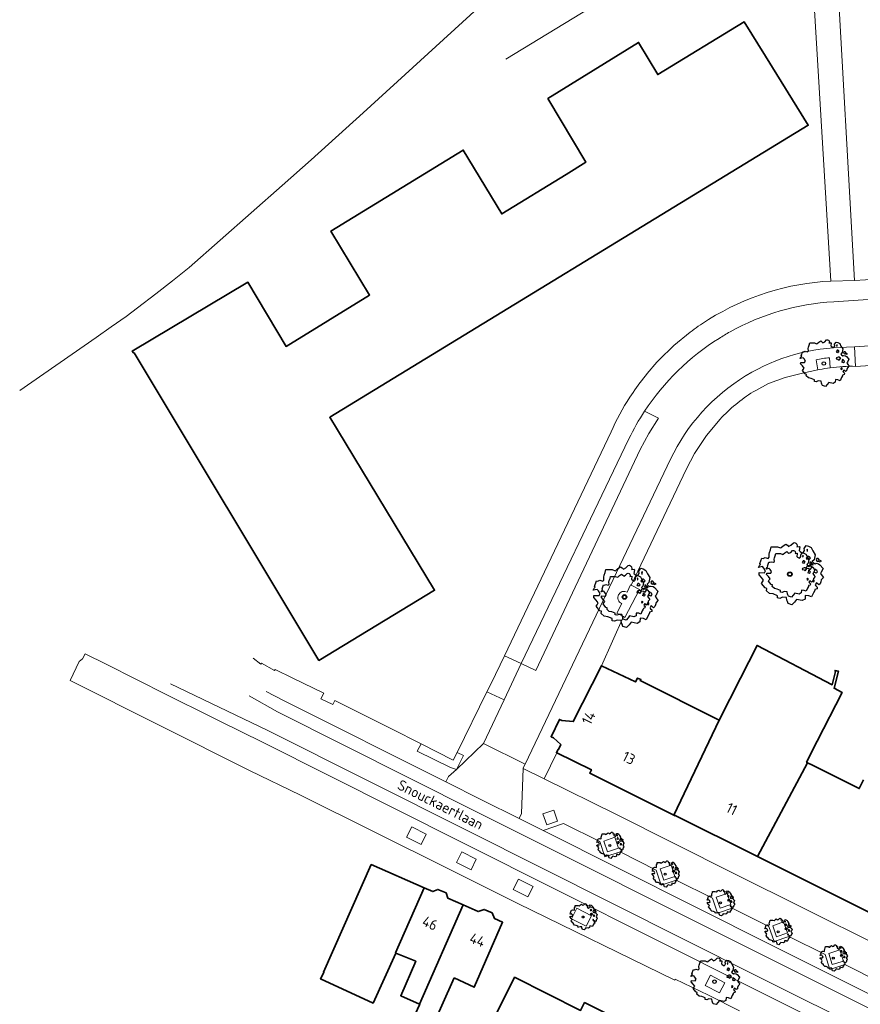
# Model space of a CAD drawing. Header units: metres. Extents: x 152391 to 157968, y 462336 to 467280.
# Tile 22 of 256: x 154572 to 154680, y 462821 to 462948. Entities that reach past the tile are written whole.
import ezdxf
from ezdxf.enums import TextEntityAlignment as Align

# ---------------------------------------------------------------- set-up
doc = ezdxf.new("R2010")
doc.units = ezdxf.units.M
doc.header["$LTSCALE"] = 0.75
doc.layers.get('0').update_dxf_attribs({"lineweight": 25})
for name, color, linetype, lineweight in [('B-GV-GR-BOOM-S', 252, 'Continuous', 25), ('B-WE-GR-BEPLANTING_CULTUUR_BODEMBEDEKKER-GV', 251, 'Continuous', 18), ('B-WE-GR-GROENVOORZIENING-GV', 251, 'Continuous', 18), ('B-WE-OG-BEBOUWING-GV', 6, 'Continuous', 35), ('B-WE-OG-BEBOUWING-T18', 1, 'Continuous', 18), ('B-WE-OG-TOPOGRAFIE-T18', 1, 'Continuous', 18), ('B-WE-VH-VERHARDING_BETONSTRAATSTEEN-GV', 251, 'Continuous', 18), ('B-WE-VH-VERHARDING_TEGEL-GV', 251, 'Continuous', 18)]:
    doc.layers.add(name, color=color, linetype=linetype, lineweight=lineweight)
doc.styles.add('NLCS-ISO-M750-T18', font='NLCS-ISO.ttf', dxfattribs={"height": 1.35})

# ---------------------------------------------------------------- blocks, each defined once
blk = doc.blocks.new('SGR-BOOM_21_30')
at = {"linetype": 'Continuous'}
for p, q in [((-1.11, 1.19), (-1.05, 1.33)), ((-1.05, 1.33), (-1.02, 1.5)), ((-1.02, 1.5), (-0.67, 1.5)), ((-0.67, 1.5), (-0.52, 1.43)), ((-0.52, 1.43), (-0.47, 1.45)), ((-0.47, 1.45), (-0.37, 1.55)), ((-0.37, 1.55), (-0.23, 1.65)), ((-0.23, 1.65), (-0.13, 1.58)), ((-0.13, 1.58), (-0.06, 1.52)), ((-0.06, 1.52), (0.07, 1.58)), ((0.07, 1.58), (0.2, 1.71)), ((0.2, 1.71), (0.26, 1.73)), ((0.26, 1.73), (0.33, 1.7)), ((0.33, 1.7), (0.39, 1.65)), ((0.4, 1.53), (0.38, 1.5)), ((0.38, 1.5), (0.53, 1.52)), ((0.39, 1.65), (0.4, 1.53)), ((0.54, 1.48), (0.51, 1.29)), ((0.51, 1.29), (0.57, 1.24)), ((0.53, 1.52), (0.54, 1.48)), ((0.75, 1.2), (0.8, 1.29)), ((0.79, 1.4), (0.89, 1.56)), ((0.8, 1.29), (0.79, 1.4)), ((0.89, 1.56), (1.02, 1.53)), ((0.97, 1.37), (0.93, 1.33)), ((0.93, 1.33), (0.95, 1.25)), ((0.96, 1.27), (0.97, 1.37)), ((1.02, 1.53), (1.16, 1.45)), ((1.16, 1.45), (1.25, 1.27)), ((-1.7, 0.37), (-1.66, 0.48)), ((-1.49, 0.41), (-1.7, 0.37)), ((-1.68, -0.03), (-1.67, 0.09)), ((-1.67, 0.09), (-1.39, 0.07)), ((-1.66, 0.48), (-1.6, 0.53)), ((-1.63, 0.58), (-1.53, 0.87)), ((-1.6, 0.53), (-1.63, 0.58)), ((-1.53, 0.87), (-1.46, 0.86)), ((-1.42, 0.33), (-1.49, 0.41)), ((-1.46, 0.86), (-1.34, 0.91)), ((-1.33, 0.18), (-1.42, 0.33)), ((-1.39, 0.07), (-1.33, 0.18)), ((-1.34, 0.91), (-1.18, 0.86)), ((-1.18, 0.86), (-1.12, 0.92)), ((-1.13, 1.09), (-1.11, 1.19)), ((-1.12, 0.92), (-1.13, 1.09)), ((0.57, 1.24), (0.69, 1.15)), ((0.69, 1.15), (0.75, 1.2)), ((0.94, 0.91), (0.89, 0.87)), ((0.89, 0.87), (0.93, 0.83)), ((0.93, 0.41), (0.89, 0.33)), ((0.89, 0.33), (1.03, 0.32)), ((0.93, 0.83), (0.98, 0.84)), ((1.05, 0.46), (0.93, 0.41)), ((0.97, 0.97), (0.94, 0.91)), ((0.95, 1.25), (0.96, 1.24)), ((1.03, 0.97), (0.97, 0.97)), ((0.98, 0.84), (1.03, 0.78)), ((1.08, 0.94), (1.03, 0.97)), ((1.03, 0.78), (1.08, 0.84)), ((1.03, 0.32), (1.11, 0.25)), ((1.11, 0.46), (1.05, 0.46)), ((1.12, 0.87), (1.08, 0.94)), ((1.08, 0.84), (1.12, 0.87)), ((1.22, 0.4), (1.11, 0.46)), ((1.11, 0.25), (1.2, 0.37)), ((1.2, 0.37), (1.24, 0.41)), ((1.32, 0.79), (1.23, 0.69)), ((1.23, 0.69), (1.27, 0.63)), ((1.25, 1.27), (1.38, 1.06)), ((1.27, 0.63), (1.38, 0.56)), ((1.34, 0.18), (1.31, 0.1)), ((1.43, 0.05), (1.31, 0.1)), ((1.38, 1.06), (1.32, 0.79)), ((1.36, 0.3), (1.34, 0.23)), ((1.34, 0.23), (1.34, 0.18)), ((1.43, 0.23), (1.36, 0.3)), ((1.38, 0.56), (1.44, 0.6)), ((1.47, 0.2), (1.43, 0.23)), ((1.43, 0.05), (1.51, 0.14)), ((1.47, 0.86), (1.44, 0.81)), ((1.44, 0.81), (1.46, 0.74)), ((1.44, 0.6), (1.57, 0.56)), ((1.46, 0.74), (1.53, 0.69)), ((1.54, 0.86), (1.47, 0.86)), ((1.51, 0.14), (1.47, 0.2)), ((1.53, 0.73), (1.64, 0.68)), ((1.53, 0.69), (1.54, 0.73)), ((1.62, 0.76), (1.54, 0.86)), ((1.57, 0.56), (1.64, 0.51)), ((1.73, 0.71), (1.62, 0.76)), ((1.64, 0.68), (1.73, 0.71)), ((1.64, 0.51), (1.81, 0.32)), ((1.72, 0.1), (1.67, 0.04)), ((1.67, 0.04), (1.76, -0.09)), ((1.81, 0.32), (1.72, 0.1)), ((-1.54, -0.18), (-1.68, -0.03)), ((-1.55, -0.51), (-1.49, -0.42)), ((-1.35, -0.75), (-1.55, -0.51)), ((-1.44, -0.32), (-1.54, -0.18)), ((-1.49, -0.42), (-1.44, -0.32)), ((-1.25, -0.78), (-1.35, -0.75)), ((-1.27, -0.9), (-1.25, -0.78)), ((-1.11, -1.05), (-1.27, -0.9)), ((-0.91, -1.08), (-1.11, -1.05)), ((-0.67, -1.18), (-0.91, -1.08)), ((-0.68, -1.29), (-0.67, -1.18)), ((-0.4, -1.26), (-0.55, -1.33)), ((-0.19, -1.28), (-0.4, -1.26)), ((0.84, -1.16), (0.83, -1.36)), ((1.03, -1.18), (0.84, -1.16)), ((1.18, -1.24), (1.03, -1.18)), ((1.29, -1.01), (1.18, -1.24)), ((1.29, -0.29), (1.24, -0.36)), ((1.24, -0.36), (1.25, -0.42)), ((1.26, -0.42), (1.33, -0.41)), ((1.33, -0.34), (1.29, -0.29)), ((1.36, -0.88), (1.29, -1.01)), ((1.33, -0.41), (1.33, -0.34)), ((1.37, -0.83), (1.36, -0.88)), ((1.48, -0.8), (1.37, -0.83)), ((1.46, -0.47), (1.39, -0.59)), ((1.39, -0.59), (1.43, -0.64)), ((1.43, -0.64), (1.5, -0.7)), ((1.58, -0.59), (1.46, -0.47)), ((1.5, -0.7), (1.48, -0.8)), ((1.66, -0.52), (1.58, -0.59)), ((1.68, -0.42), (1.66, -0.52)), ((1.72, -0.31), (1.68, -0.42)), ((1.84, -0.18), (1.72, -0.31)), ((1.76, -0.09), (1.84, -0.18)), ((-0.55, -1.33), (-0.68, -1.29)), ((-0.16, -1.43), (-0.19, -1.28)), ((-0.13, -1.49), (-0.16, -1.43)), ((-0.1, -1.61), (-0.13, -1.49)), ((0.11, -1.67), (-0.1, -1.61)), ((0.25, -1.52), (0.11, -1.67)), ((0.36, -1.38), (0.25, -1.52)), ((0.68, -1.44), (0.36, -1.38)), ((0.83, -1.36), (0.68, -1.44))]:
    blk.add_line(p, q, dxfattribs=at)
blk.add_circle((0, 0), 0.126, dxfattribs=at)
blk = doc.blocks.new('SGR-BOOM_50_100')
at = {"linetype": 'Continuous'}
for p, q in [((-1.87, 2.37), (-1.81, 2.66)), ((-1.81, 2.66), (-1.19, 2.66)), ((-1.19, 2.66), (-0.92, 2.55)), ((-0.92, 2.55), (-0.84, 2.58)), ((-0.84, 2.58), (-0.65, 2.75)), ((-0.65, 2.75), (-0.4, 2.93)), ((-0.4, 2.93), (-0.24, 2.81)), ((-0.24, 2.81), (-0.11, 2.69)), ((-0.11, 2.69), (0.12, 2.81)), ((0.12, 2.81), (0.36, 3.04)), ((0.36, 3.04), (0.47, 3.07)), ((0.47, 3.07), (0.59, 3.02)), ((0.59, 3.02), (0.69, 2.93)), ((0.72, 2.72), (0.67, 2.66)), ((0.67, 2.66), (0.94, 2.69)), ((0.69, 2.93), (0.72, 2.72)), ((0.96, 2.64), (0.9, 2.29)), ((0.94, 2.69), (0.96, 2.64)), ((1.4, 2.49), (1.58, 2.78)), ((1.58, 2.78), (1.81, 2.72)), ((1.81, 2.72), (2.06, 2.58)), ((2.06, 2.58), (2.22, 2.26)), ((-2.9, 1.03), (-2.72, 1.56)), ((-2.72, 1.56), (-2.59, 1.53)), ((-2.59, 1.53), (-2.39, 1.61)), ((-2.39, 1.61), (-2.1, 1.53)), ((-2.1, 1.53), (-1.99, 1.64)), ((-2.01, 1.93), (-1.97, 2.11)), ((-1.99, 1.64), (-2.01, 1.93)), ((-1.97, 2.11), (-1.87, 2.37)), ((0.9, 2.29), (1, 2.2)), ((1, 2.2), (1.23, 2.05)), ((1.23, 2.05), (1.34, 2.14)), ((1.34, 2.14), (1.42, 2.29)), ((1.42, 2.29), (1.4, 2.49)), ((1.67, 1.61), (1.58, 1.56)), ((1.58, 1.56), (1.65, 1.47)), ((1.73, 2.43), (1.65, 2.37)), ((1.65, 2.37), (1.69, 2.23)), ((1.65, 1.47), (1.75, 1.5)), ((1.73, 1.73), (1.67, 1.61)), ((1.69, 2.23), (1.71, 2.2)), ((1.71, 2.26), (1.73, 2.43)), ((1.83, 1.73), (1.73, 1.73)), ((1.75, 1.5), (1.83, 1.38)), ((1.91, 1.67), (1.83, 1.73)), ((1.83, 1.38), (1.91, 1.5)), ((2, 1.56), (1.91, 1.67)), ((1.91, 1.5), (2, 1.56)), ((2.35, 1.41), (2.18, 1.23)), ((2.22, 2.26), (2.45, 1.88)), ((2.45, 1.88), (2.35, 1.41)), ((2.62, 1.53), (2.56, 1.44)), ((2.56, 1.44), (2.6, 1.32)), ((2.6, 1.32), (2.72, 1.23)), ((2.74, 1.53), (2.62, 1.53)), ((2.72, 1.29), (2.91, 1.2)), ((2.72, 1.23), (2.74, 1.29)), ((2.89, 1.35), (2.74, 1.53)), ((3.07, 1.26), (2.89, 1.35)), ((-3.03, 0.65), (-2.94, 0.85)), ((-2.65, 0.74), (-3.03, 0.65)), ((-2.99, -0.05), (-2.96, 0.15)), ((-2.96, 0.15), (-2.47, 0.12)), ((-2.94, 0.85), (-2.84, 0.94)), ((-2.84, 0.94), (-2.9, 1.03)), ((-2.53, 0.59), (-2.65, 0.74)), ((-2.37, 0.33), (-2.53, 0.59)), ((-2.47, 0.12), (-2.37, 0.33)), ((1.65, 0.74), (1.58, 0.59)), ((1.58, 0.59), (1.83, 0.56)), ((1.87, 0.82), (1.65, 0.74)), ((1.83, 0.56), (1.98, 0.45)), ((1.98, 0.82), (1.87, 0.82)), ((2.16, 0.71), (1.98, 0.82)), ((1.98, 0.45), (2.14, 0.65)), ((2.14, 0.65), (2.2, 0.74)), ((2.18, 1.23), (2.27, 1.12)), ((2.27, 1.12), (2.45, 1)), ((2.39, 0.33), (2.33, 0.18)), ((2.55, 0.09), (2.33, 0.18)), ((2.41, 0.53), (2.39, 0.42)), ((2.39, 0.42), (2.39, 0.33)), ((2.53, 0.42), (2.41, 0.53)), ((2.45, 1), (2.56, 1.06)), ((2.62, 0.36), (2.53, 0.42)), ((2.55, 0.09), (2.68, 0.24)), ((2.56, 1.06), (2.78, 1)), ((2.68, 0.24), (2.62, 0.36)), ((2.78, 1), (2.91, 0.91)), ((2.91, 1.2), (3.07, 1.26)), ((2.91, 0.91), (3.22, 0.56)), ((3.05, 0.18), (2.97, 0.07)), ((2.97, 0.07), (3.13, -0.17)), ((3.22, 0.56), (3.05, 0.18)), ((-2.74, -0.31), (-2.99, -0.05)), ((-2.76, -0.9), (-2.65, -0.75)), ((-2.41, -1.34), (-2.76, -0.9)), ((-2.55, -0.58), (-2.74, -0.31)), ((-2.65, -0.75), (-2.55, -0.58)), ((2.29, -0.52), (2.2, -0.64)), ((2.2, -0.64), (2.22, -0.75)), ((2.25, -0.75), (2.37, -0.72)), ((2.37, -0.61), (2.29, -0.52)), ((2.37, -0.72), (2.37, -0.61)), ((2.6, -0.84), (2.47, -1.04)), ((2.47, -1.04), (2.53, -1.13)), ((2.53, -1.13), (2.66, -1.25)), ((2.8, -1.04), (2.6, -0.84)), ((2.66, -1.25), (2.64, -1.42)), ((2.95, -0.93), (2.8, -1.04)), ((2.99, -0.75), (2.95, -0.93)), ((3.05, -0.55), (2.99, -0.75)), ((3.28, -0.31), (3.05, -0.55)), ((3.13, -0.17), (3.28, -0.31)), ((-2.22, -1.39), (-2.41, -1.34)), ((-2.26, -1.6), (-2.22, -1.39)), ((-1.97, -1.86), (-2.26, -1.6)), ((-1.62, -1.92), (-1.97, -1.86)), ((-1.19, -2.1), (-1.62, -1.92)), ((-1.21, -2.3), (-1.19, -2.1)), ((-0.98, -2.36), (-1.21, -2.3)), ((-0.71, -2.24), (-0.98, -2.36)), ((-0.34, -2.27), (-0.71, -2.24)), ((-0.28, -2.53), (-0.34, -2.27)), ((-0.24, -2.65), (-0.28, -2.53)), ((0.63, -2.45), (0.45, -2.71)), ((1.21, -2.56), (0.63, -2.45)), ((1.48, -2.42), (1.21, -2.56)), ((1.5, -2.07), (1.48, -2.42)), ((1.83, -2.1), (1.5, -2.07)), ((2.1, -2.21), (1.83, -2.1)), ((2.29, -1.8), (2.1, -2.21)), ((2.41, -1.57), (2.29, -1.8)), ((2.43, -1.48), (2.41, -1.57)), ((2.64, -1.42), (2.43, -1.48)), ((-0.17, -2.85), (-0.24, -2.65)), ((0.2, -2.97), (-0.17, -2.85)), ((0.45, -2.71), (0.2, -2.97))]:
    blk.add_line(p, q, dxfattribs=at)
blk.add_circle((0, 0), 0.225, dxfattribs=at)
blk = doc.blocks.new('SGR-BOOM_100')
at = {"linetype": 'Continuous'}
for p, q in [((-0.86, 3.66), (-0.53, 3.89)), ((-0.53, 3.89), (-0.31, 3.74)), ((0.15, 3.74), (0.48, 4.05)), ((0.48, 4.05), (0.62, 4.09)), ((0.62, 4.09), (0.79, 4.01)), ((0.79, 4.01), (0.92, 3.89)), ((0.92, 3.89), (0.95, 3.62)), ((-2.68, 2.57), (-2.62, 2.81)), ((-2.65, 2.18), (-2.68, 2.57)), ((-2.62, 2.81), (-2.49, 3.16)), ((-2.49, 3.16), (-2.4, 3.54)), ((-2.4, 3.54), (-1.58, 3.54)), ((-1.58, 3.54), (-1.22, 3.39)), ((-1.22, 3.39), (-1.11, 3.43)), ((-1.11, 3.43), (-0.86, 3.66)), ((-0.31, 3.74), (-0.15, 3.58)), ((-0.15, 3.58), (0.15, 3.74)), ((0.95, 3.62), (0.9, 3.54)), ((0.9, 3.54), (1.25, 3.58)), ((1.28, 3.51), (1.2, 3.04)), ((1.2, 3.04), (1.34, 2.92)), ((1.25, 3.58), (1.28, 3.51)), ((1.34, 2.92), (1.64, 2.73)), ((1.64, 2.73), (1.78, 2.85)), ((1.78, 2.85), (1.89, 3.04)), ((1.86, 3.31), (2.11, 3.7)), ((1.89, 3.04), (1.86, 3.31)), ((2.11, 3.7), (2.41, 3.62)), ((2.3, 3.23), (2.19, 3.16)), ((2.19, 3.16), (2.24, 2.96)), ((2.24, 2.96), (2.27, 2.92)), ((2.27, 3), (2.3, 3.23)), ((2.41, 3.62), (2.74, 3.43)), ((2.74, 3.43), (2.96, 3)), ((2.96, 3), (3.26, 2.5)), ((-3.86, 1.37), (-3.61, 2.07)), ((-3.78, 1.25), (-3.86, 1.37)), ((-3.61, 2.07), (-3.45, 2.03)), ((-3.45, 2.03), (-3.17, 2.15)), ((-3.17, 2.15), (-2.79, 2.03)), ((-2.79, 2.03), (-2.65, 2.18)), ((2.22, 2.15), (2.11, 2.07)), ((2.11, 2.07), (2.19, 1.95)), ((2.19, 1.95), (2.33, 1.99)), ((2.3, 2.3), (2.22, 2.15)), ((2.44, 2.3), (2.3, 2.3)), ((2.33, 1.99), (2.44, 1.84)), ((2.55, 2.22), (2.44, 2.3)), ((2.44, 1.84), (2.55, 1.99)), ((2.66, 2.07), (2.55, 2.22)), ((2.55, 1.99), (2.66, 2.07)), ((3.12, 1.87), (2.9, 1.64)), ((2.9, 1.64), (3.01, 1.49)), ((3.01, 1.49), (3.26, 1.33)), ((3.26, 2.5), (3.12, 1.87)), ((3.26, 1.33), (3.4, 1.41)), ((3.48, 2.03), (3.4, 1.91)), ((3.4, 1.91), (3.45, 1.76)), ((3.4, 1.41), (3.7, 1.33)), ((3.45, 1.76), (3.62, 1.64)), ((3.65, 2.03), (3.48, 2.03)), ((3.62, 1.72), (3.87, 1.6)), ((3.62, 1.64), (3.65, 1.72)), ((3.84, 1.8), (3.65, 2.03)), ((3.7, 1.33), (3.87, 1.21)), ((4.09, 1.68), (3.84, 1.8)), ((3.87, 1.6), (4.09, 1.68)), ((-4.03, 0.86), (-3.92, 1.14)), ((-3.53, 0.98), (-4.03, 0.86)), ((-3.97, -0.07), (-3.94, 0.2)), ((-3.94, 0.2), (-3.28, 0.17)), ((-3.92, 1.14), (-3.78, 1.25)), ((-3.37, 0.79), (-3.53, 0.98)), ((-3.15, 0.44), (-3.37, 0.79)), ((-3.28, 0.17), (-3.15, 0.44)), ((2.19, 0.98), (2.11, 0.79)), ((2.11, 0.79), (2.44, 0.75)), ((2.49, 1.1), (2.19, 0.98)), ((2.44, 0.75), (2.63, 0.59)), ((2.63, 1.1), (2.49, 1.1)), ((2.88, 0.94), (2.63, 1.1)), ((2.63, 0.59), (2.85, 0.86)), ((2.85, 0.86), (2.93, 0.98)), ((3.18, 0.44), (3.1, 0.24)), ((3.39, 0.12), (3.1, 0.24)), ((3.21, 0.71), (3.18, 0.55)), ((3.18, 0.55), (3.18, 0.44)), ((3.37, 0.55), (3.21, 0.71)), ((3.48, 0.48), (3.37, 0.55)), ((3.39, 0.12), (3.56, 0.32)), ((3.56, 0.32), (3.48, 0.48)), ((3.87, 1.21), (4.28, 0.75)), ((4.06, 0.24), (3.95, 0.09)), ((3.95, 0.09), (4.17, -0.22)), ((4.28, 0.75), (4.06, 0.24)), ((-3.64, -0.42), (-3.97, -0.07)), ((-3.67, -1.19), (-3.53, -1)), ((-3.2, -1.78), (-3.67, -1.19)), ((-3.39, -0.77), (-3.64, -0.42)), ((-3.53, -1), (-3.39, -0.77)), ((3.04, -0.69), (2.93, -0.84)), ((2.93, -0.84), (2.96, -1)), ((2.99, -1), (3.15, -0.96)), ((3.15, -0.81), (3.04, -0.69)), ((3.15, -0.96), (3.15, -0.81)), ((3.45, -1.12), (3.29, -1.39)), ((3.73, -1.39), (3.45, -1.12)), ((3.92, -1.23), (3.73, -1.39)), ((3.98, -1), (3.92, -1.23)), ((4.06, -0.73), (3.98, -1)), ((4.36, -0.42), (4.06, -0.73)), ((4.17, -0.22), (4.36, -0.42)), ((-2.95, -1.85), (-3.2, -1.78)), ((-3.01, -2.13), (-2.95, -1.85)), ((-2.62, -2.48), (-3.01, -2.13)), ((-2.16, -2.55), (-2.62, -2.48)), ((3.04, -2.4), (2.79, -2.94)), ((3.21, -2.09), (3.04, -2.4)), ((3.23, -1.97), (3.21, -2.09)), ((3.51, -1.89), (3.23, -1.97)), ((3.29, -1.39), (3.37, -1.51)), ((3.37, -1.51), (3.54, -1.66)), ((3.54, -1.66), (3.51, -1.89)), ((-1.58, -2.79), (-2.16, -2.55)), ((-1.61, -3.06), (-1.58, -2.79)), ((-1.3, -3.14), (-1.61, -3.06)), ((-0.95, -2.98), (-1.3, -3.14)), ((-0.45, -3.02), (-0.95, -2.98)), ((-0.37, -3.37), (-0.45, -3.02)), ((-0.31, -3.52), (-0.37, -3.37)), ((-0.23, -3.8), (-0.31, -3.52)), ((0.26, -3.95), (-0.23, -3.8)), ((0.59, -3.6), (0.26, -3.95)), ((0.84, -3.25), (0.59, -3.6)), ((1.61, -3.41), (0.84, -3.25)), ((1.97, -3.21), (1.61, -3.41)), ((2, -2.75), (1.97, -3.21)), ((2.44, -2.79), (2, -2.75)), ((2.79, -2.94), (2.44, -2.79))]:
    blk.add_line(p, q, dxfattribs=at)
blk.add_circle((0, 0), 0.299, dxfattribs=at)

msp = doc.modelspace()

# ---------------------------------------------------------------- linework, layer by layer
at = {"layer": 'B-WE-GR-BEPLANTING_CULTUUR_BODEMBEDEKKER-GV'}
msp.add_lwpolyline([(154634.57, 462942.97), (154658.3, 462957.4), (154659.79, 462954.98), (154661.54, 462954.29), (154664.5, 462956.11), (154664.57, 462959.19), (154659.54, 462959.13), (154652.46, 462959.13), (154645.29, 462959.1), (154645.27, 462957.65), (154641.11, 462957.65), (154638.93, 462954.87)], dxfattribs=at)
at = {"layer": 'B-WE-GR-GROENVOORZIENING-GV'}
for points in [[(154676.32, 462904.43, 0.07686), (154674.62, 462904.16)], [(154675.06, 462902.93, -0.015915), (154676.44, 462903.16)], [(154649.14, 462873.89, 0.437624), (154649.54, 462872.74)], [(154650.23, 462874.24, 0.404951), (154649.14, 462873.89)]]:
    msp.add_lwpolyline(points, format="xyb", dxfattribs=at)
for points in [[(154674.62, 462904.16), (154674.84, 462902.88), (154675.06, 462902.93)], [(154676.44, 462903.16), (154676.32, 462904.43)], [(154649.54, 462872.74), (154648.89, 462871.53), (154649.77, 462871.07), (154649.92, 462870.97), (154651.81, 462874.57), (154650.76, 462875.12)], [(154650.76, 462875.12), (154650.66, 462875.17), (154650.23, 462874.24)]]:
    msp.add_lwpolyline(points, dxfattribs=at)
for points in [[(154628.31, 462853.54), (154627.81, 462852.57), (154623.66, 462854.68), (154623.16, 462853.7), (154627.46, 462851.61), (154628.21, 462851.34), (154629.11, 462853.14)], [(154639.86, 462844.2), (154641.27, 462844.68), (154640.79, 462846.09), (154639.38, 462845.62)], [(154622.45, 462843.95), (154621.78, 462842.62), (154623.65, 462841.67), (154624.33, 462843.01)], [(154648.65, 462842.61), (154647.23, 462842.13), (154647.71, 462840.73), (154649.12, 462841.21)], [(154628.9, 462840.72), (154628.22, 462839.37), (154630.1, 462838.43), (154630.78, 462839.77)], [(154656.38, 462837.57), (154655.9, 462839.01), (154654.48, 462838.53), (154654.95, 462837.09)], [(154636.22, 462837.21), (154635.55, 462835.87), (154637.44, 462834.93), (154638.11, 462836.27)], [(154663.63, 462833.93), (154663.15, 462835.35), (154661.74, 462834.87), (154662.22, 462833.46)], [(154643.06, 462832.11), (154644.95, 462831.16), (154645.63, 462832.49), (154643.74, 462833.45)], [(154670.92, 462830.29), (154670.42, 462831.71), (154669.01, 462831.21), (154669.5, 462829.79)], [(154676.24, 462827.62), (154676.7, 462826.19), (154678.14, 462826.65), (154677.68, 462828.08)], [(154662.84, 462823.86), (154660.97, 462824.81), (154660.3, 462823.48), (154662.17, 462822.53)]]:
    msp.add_lwpolyline(points, close=True, dxfattribs=at)
at = {"layer": 'B-WE-OG-BEBOUWING-GV'}
for points in [[(154668.1, 462943.32), (154665.35, 462947.76), (154654.19, 462940.97), (154651.72, 462945.11), (154640.01, 462937.87), (154644.93, 462929.69), (154642.36, 462928.1), (154634.06, 462923), (154629.09, 462931.23), (154612.04, 462920.78), (154617.01, 462912.54), (154606.25, 462905.91), (154601.32, 462914.19), (154586.4, 462905.3), (154586.55, 462905.1), (154586.65, 462905.1), (154610.48, 462865.41), (154625.39, 462874.46), (154612.86, 462895.15), (154611.87, 462896.77), (154673.59, 462934.43)], [(154664.85, 462863.13), (154662.12, 462857.73), (154656.27, 462845.46), (154656.41, 462845.39), (154656.44, 462845.44), (154666.86, 462840.23), (154667.04, 462840.14), (154673.52, 462852.22), (154673.38, 462852.29), (154674.74, 462854.99), (154677.95, 462861.3), (154676.93, 462861.83), (154677.49, 462864.04), (154677.05, 462864.13), (154677.05, 462864), (154677.13, 462863.98), (154676.69, 462862.28), (154666.99, 462867.35)], [(154662.12, 462857.73), (154651.91, 462862.85), (154652.01, 462862.95), (154651.56, 462863.15), (154651.32, 462862.65), (154646.91, 462864.73), (154643.29, 462857.52), (154641.81, 462857.65), (154641.51, 462857.8), (154640.43, 462855.58), (154640.73, 462855.42), (154641.68, 462854.56), (154641.37, 462853.93), (154641.32, 462853.95), (154641.11, 462853.54), (154641.16, 462853.51), (154645.63, 462851.31), (154645.42, 462850.88), (154656.27, 462845.46)], [(154611.09, 462825.2), (154611.13, 462825.18), (154610.67, 462824.37), (154617.46, 462821.23), (154620.42, 462827.67), (154620.36, 462827.69), (154624.06, 462836.09), (154617.23, 462839.08)], [(154623.46, 462821.11), (154629.07, 462833.9), (154627.1, 462834.76), (154626.88, 462835.43), (154625.83, 462835.89), (154625.18, 462835.6), (154624.06, 462836.09), (154620.36, 462827.69), (154620.42, 462827.67), (154622.97, 462826.62), (154621.03, 462822.18)], [(154627.92, 462824.47), (154630.51, 462823.28), (154634.17, 462831.66), (154633.11, 462832.12), (154632.82, 462832.85), (154631.78, 462833.31), (154631.04, 462833.03), (154629.07, 462833.9), (154623.46, 462821.11), (154623.48, 462821.1), (154622.29, 462818.5), (154624.74, 462817.35)], [(154646.84, 462804.73), (154652.54, 462816.18), (154649.61, 462817.64), (154650.1, 462818.65), (154644.74, 462821.29), (154644.24, 462820.29), (154635.71, 462824.56), (154632.14, 462817.41), (154632.99, 462817.03), (154630.96, 462812.87), (154630.82, 462812.6)]]:
    msp.add_lwpolyline(points, close=True, dxfattribs=at)
msp.add_lwpolyline([(154680.73, 462850.01), (154680.17, 462848.9), (154674.14, 462851.91), (154673.52, 462852.22), (154667.04, 462840.14), (154683.65, 462831.84)], dxfattribs=at)
at = {"layer": 'B-WE-VH-VERHARDING_BETONSTRAATSTEEN-GV'}
for points in [[(154742.89, 462915.92), (154737.74, 462915.66), (154689.04, 462912.47), (154682.57, 462912.05), (154676.88, 462911.68)], [(154678.55, 462905.8), (154679.55, 462905.86), (154684.09, 462906.14), (154688.74, 462906.41), (154689.92, 462906.48), (154690.51, 462906.52), (154690.39, 462908.39), (154735.29, 462911.32), (154735.42, 462909.33), (154743.97, 462909.88)], [(154665.52, 462902.11), (154665.58, 462902.14)], [(154652.49, 462897.56), (154654.27, 462896.67), (154653.02, 462894.69), (154651.92, 462892.62), (154638.45, 462864.13), (154636.57, 462865), (154634.37, 462860.35), (154631.71, 462854.72), (154637.08, 462852.05), (154655.83, 462891.36)], [(154650.47, 462893.99), (154636.57, 462865), (154638.45, 462864.13), (154651.92, 462892.62), (154653.02, 462894.69), (154654.27, 462896.67), (154652.49, 462897.56)], [(154591.32, 462862.41), (154603.91, 462856.36), (154629.67, 462843.45), (154667.01, 462824.7), (154696.94, 462809.77), (154719.36, 462798.54), (154738.89, 462788.76)], [(154739.8, 462788.26), (154746.26, 462783.58), (154747.45, 462785.28), (154748.61, 462786.96), (154720.56, 462800.97), (154698.04, 462812.24), (154668.24, 462827.13), (154630.72, 462845.94), (154605.13, 462858.78), (154601.48, 462860.85)], [(154690.31, 462820.21), (154685.57, 462822.57), (154683.67, 462821.9), (154683.01, 462823.85), (154678.32, 462826.2), (154676.38, 462825.55), (154675.76, 462827.48), (154671.09, 462829.82), (154669.18, 462829.16), (154668.5, 462831.11), (154663.8, 462833.45), (154661.89, 462832.81), (154661.24, 462834.74), (154656.56, 462837.1), (154654.64, 462836.45), (154653.99, 462838.39), (154649.32, 462840.73), (154647.37, 462840.07), (154646.72, 462842.05), (154642.02, 462844.4), (154639.39, 462843.49), (154668.86, 462828.71), (154698.84, 462813.71)]]:
    msp.add_lwpolyline(points, dxfattribs=at)
for points in [[(154676.88, 462911.68, 0.112005), (154663.51, 462907.79)], [(154663.51, 462907.79, 0.012539), (154662.1, 462906.95)], [(154662.1, 462906.95, 0.108104), (154652.49, 462897.56)], [(154665.58, 462902.14, -0.135369), (154678.55, 462905.8)], [(154655.83, 462891.36, -0.145835), (154665.52, 462902.11)], [(154652.49, 462897.56, 0.032648), (154650.47, 462893.99)]]:
    msp.add_lwpolyline(points, format="xyb", dxfattribs=at)
for points in [[(154679.71, 462903.34), (154684.22, 462903.64), (154688.82, 462904.15), (154688.74, 462906.41), (154684.09, 462906.14), (154679.55, 462905.86)], [(154632.69, 462862.43), (154632.16, 462861.35), (154634.37, 462860.35), (154636.57, 462865), (154634.44, 462866.02)], [(154628.21, 462851.34), (154627.19, 462850.43), (154626.86, 462849.77), (154631.44, 462847.45), (154636.29, 462845.05), (154636.63, 462845.69), (154636.84, 462851.5), (154636.84, 462851.55), (154637.08, 462852.05), (154631.71, 462854.72)]]:
    msp.add_lwpolyline(points, close=True, dxfattribs=at)
at = {"layer": 'B-WE-VH-VERHARDING_TEGEL-GV'}
for points in [[(154653.45, 462977.61), (154638, 462956.96), (154637.06, 462955.78), (154636.08, 462954.64), (154635.01, 462953.45), (154633.89, 462952.29), (154632.45, 462950.88), (154630.96, 462949.52), (154616.21, 462936.02), (154609.49, 462929.98), (154605.74, 462926.67), (154593.75, 462916.08), (154591.6, 462914.37), (154589.43, 462912.68), (154587.1, 462910.9), (154585.61, 462909.79), (154583.7, 462908.42), (154581.76, 462907.07), (154571.89, 462900.23)], [(154571.89, 462900.23), (154581.76, 462907.07), (154583.7, 462908.42), (154585.61, 462909.79), (154587.1, 462910.9), (154589.43, 462912.68), (154591.6, 462914.37), (154593.75, 462916.08), (154605.74, 462926.67), (154609.49, 462929.98), (154616.21, 462936.02), (154630.96, 462949.52), (154632.45, 462950.88), (154633.89, 462952.29), (154635.01, 462953.45), (154636.08, 462954.64), (154637.06, 462955.78), (154638, 462956.96), (154653.45, 462977.61)], [(154676.88, 462911.68), (154682.57, 462912.05), (154682.4, 462914.57), (154679.57, 462914.39), (154676.52, 462914.34)], [(154660.75, 462909.38), (154660.49, 462909.22)], [(154658.37, 462907.74), (154656.28, 462906.02), (154654.34, 462904.14)], [(154679.55, 462905.86), (154678.55, 462905.8)], [(154679.71, 462903.34), (154679.55, 462905.86)], [(154666.48, 462900.05), (154666.84, 462900.24), (154668.49, 462901.12), (154670.64, 462901.89), (154672.84, 462902.46), (154674.84, 462902.88), (154674.62, 462904.16)], [(154676.32, 462904.43), (154676.44, 462903.16)], [(154665.58, 462902.14), (154665.52, 462902.11)], [(154650.23, 462874.24), (154650.66, 462875.17), (154650.76, 462875.12), (154657.91, 462890.13), (154658.91, 462892.12), (154660.46, 462894.41), (154662.23, 462896.53)], [(154648.16, 462894.89), (154634.44, 462866.02), (154636.57, 462865), (154650.47, 462893.99)], [(154655.83, 462891.36), (154637.08, 462852.05), (154636.84, 462851.55), (154636.84, 462851.5), (154639.54, 462850.16), (154641.16, 462853.51), (154641.11, 462853.54), (154641.32, 462853.95), (154641.37, 462853.93), (154641.68, 462854.56), (154640.73, 462855.42), (154640.43, 462855.58), (154641.51, 462857.8), (154641.81, 462857.65), (154643.29, 462857.52), (154646.91, 462864.73), (154649.77, 462871.07), (154648.89, 462871.53), (154649.54, 462872.74)], [(154696.12, 462808.28), (154666.3, 462823.19), (154628.96, 462841.92), (154603.19, 462854.86), (154597.77, 462857.55), (154594.17, 462859.36), (154593.29, 462859.79), (154590.88, 462861), (154583.02, 462864.93), (154580.34, 462866.28), (154580, 462865.62), (154579.54, 462865.29), (154578.41, 462862.85), (154601.54, 462851.24), (154608.11, 462848.04), (154627.3, 462838.49), (154636.15, 462834.08), (154656.38, 462824.2), (154656.44, 462824.32), (154660.72, 462822.24), (154664.74, 462820.22)], [(154580.34, 462866.28), (154583.02, 462864.93), (154590.88, 462861), (154593.29, 462859.79), (154594.17, 462859.36), (154597.77, 462857.55), (154603.19, 462854.86), (154628.96, 462841.92), (154666.3, 462823.19), (154696.12, 462808.28), (154718.63, 462797.03), (154729.61, 462791.53)], [(154603.66, 462861.4), (154605.93, 462860.27), (154626.86, 462849.77), (154627.19, 462850.43), (154628.21, 462851.34), (154627.46, 462851.61), (154623.16, 462853.7), (154623.66, 462854.68), (154619.74, 462856.66), (154612.52, 462860.27), (154612.26, 462859.73), (154610.73, 462860.48), (154611.1, 462861.19), (154607.11, 462863.11), (154604.83, 462864.24), (154604.76, 462864.11), (154603.09, 462865.07), (154603, 462864.95), (154601.99, 462865.72)], [(154738.89, 462788.76), (154719.36, 462798.54), (154696.94, 462809.77), (154667.01, 462824.7), (154629.67, 462843.45), (154603.91, 462856.36), (154591.32, 462862.41)], [(154601.48, 462860.85), (154605.13, 462858.78), (154630.72, 462845.94), (154668.24, 462827.13), (154698.04, 462812.24), (154720.56, 462800.97), (154748.61, 462786.96), (154749.57, 462788.35), (154745.3, 462790.5), (154721.33, 462802.48), (154698.84, 462813.71), (154668.86, 462828.71), (154639.39, 462843.49), (154636.29, 462845.05), (154631.44, 462847.45), (154626.86, 462849.77), (154605.93, 462860.27), (154603.66, 462861.4)], [(154684.1, 462827.91), (154671.68, 462834.11), (154665.39, 462837.25), (154654.86, 462842.54), (154650.14, 462844.9), (154648.79, 462845.57), (154639.54, 462850.16), (154636.84, 462851.5), (154636.63, 462845.69), (154636.29, 462845.05), (154639.39, 462843.49), (154642.02, 462844.4), (154646.72, 462842.05), (154647.37, 462840.07), (154649.32, 462840.73), (154653.99, 462838.39), (154654.64, 462836.45), (154656.56, 462837.1), (154661.24, 462834.74), (154661.89, 462832.81), (154663.8, 462833.45), (154668.5, 462831.11), (154669.18, 462829.16), (154671.09, 462829.82), (154675.76, 462827.48), (154676.38, 462825.55), (154678.32, 462826.2), (154683.01, 462823.85)]]:
    msp.add_lwpolyline(points, dxfattribs=at)
for points in [[(154676.52, 462914.34), (154679.57, 462914.39), (154677.18, 462956.48), (154673.97, 462956.47)], [(154631.71, 462854.72), (154634.37, 462860.35), (154632.16, 462861.35), (154628.31, 462853.54), (154629.11, 462853.14), (154628.21, 462851.34)], [(154639.86, 462844.2), (154639.38, 462845.62), (154640.79, 462846.09), (154641.27, 462844.68)], [(154622.45, 462843.95), (154624.33, 462843.01), (154623.65, 462841.67), (154621.78, 462842.62)], [(154648.65, 462842.61), (154649.12, 462841.21), (154647.71, 462840.73), (154647.23, 462842.13)], [(154628.9, 462840.72), (154630.78, 462839.77), (154630.1, 462838.43), (154628.22, 462839.37)], [(154656.38, 462837.57), (154654.95, 462837.09), (154654.48, 462838.53), (154655.9, 462839.01)], [(154636.22, 462837.21), (154638.11, 462836.27), (154637.44, 462834.93), (154635.55, 462835.87)], [(154663.63, 462833.93), (154662.22, 462833.46), (154661.74, 462834.87), (154663.15, 462835.35)], [(154643.06, 462832.11), (154643.74, 462833.45), (154645.63, 462832.49), (154644.95, 462831.16)], [(154670.92, 462830.29), (154669.5, 462829.79), (154669.01, 462831.21), (154670.42, 462831.71)], [(154676.24, 462827.62), (154677.68, 462828.08), (154678.14, 462826.65), (154676.7, 462826.19)], [(154662.84, 462823.86), (154662.17, 462822.53), (154660.3, 462823.48), (154660.97, 462824.81)]]:
    msp.add_lwpolyline(points, close=True, dxfattribs=at)
for points in [[(154676.52, 462914.34, 0.12788), (154660.75, 462909.38)], [(154663.51, 462907.79, -0.112005), (154676.88, 462911.68)], [(154660.49, 462909.22, 0.019932), (154658.37, 462907.74)], [(154662.1, 462906.95, -0.012539), (154663.51, 462907.79)], [(154652.49, 462897.56, -0.108104), (154662.1, 462906.95)], [(154678.55, 462905.8, 0.135369), (154665.58, 462902.14)], [(154654.34, 462904.14, 0.046554), (154650.58, 462899.35)], [(154674.62, 462904.16, -0.07686), (154676.32, 462904.43)], [(154676.44, 462903.16, -0.038914), (154679.71, 462903.34)], [(154665.52, 462902.11, 0.145835), (154655.83, 462891.36)], [(154662.23, 462896.53, -0.066566), (154666.48, 462900.05)], [(154650.58, 462899.35, 0.038759), (154648.16, 462894.89)], [(154650.47, 462893.99, -0.032648), (154652.49, 462897.56)], [(154649.54, 462872.74, -0.437624), (154649.14, 462873.89)], [(154649.14, 462873.89, -0.404951), (154650.23, 462874.24)]]:
    msp.add_lwpolyline(points, format="xyb", dxfattribs=at)

# ---------------------------------------------------------------- block references
at = {"layer": 'B-GV-GR-BOOM-S', "transparency": 33554559}
for name, p in [('SGR-BOOM_50_100', (154675.6, 462903.7)), ('SGR-BOOM_100', (154671.22, 462876.54)), ('SGR-BOOM_50_100', (154671.22, 462876.54)), ('SGR-BOOM_100', (154649.9, 462873.6)), ('SGR-BOOM_50_100', (154649.9, 462873.6)), ('SGR-BOOM_21_30', (154648.02, 462841.55)), ('SGR-BOOM_21_30', (154655.15, 462837.85)), ('SGR-BOOM_21_30', (154662.28, 462834.14)), ('SGR-BOOM_21_30', (154644.57, 462832.33)), ('SGR-BOOM_21_30', (154669.7, 462830.43)), ('SGR-BOOM_21_30', (154676.83, 462827.01)), ('SGR-BOOM_50_100', (154661.5, 462824))]:
    msp.add_blockref(name, p, dxfattribs=at)

# ---------------------------------------------------------------- texts
at = {"layer": 'B-WE-OG-BEBOUWING-T18', "style": 'NLCS-ISO-M750-T18'}
for s, rotation, p in [('14', 63.8, (154645.27, 462858.01)), ('13', 333.6, (154650.46, 462852.84)), ('11', 333.7, (154663.73, 462846.27)), ('46', 336.4, (154624.81, 462831.53)), ('44', 339, (154630.93, 462829.37))]:
    msp.add_text(s, height=1.35, rotation=rotation, dxfattribs=at).set_placement(p, align=Align.MIDDLE)
at = {"layer": 'B-WE-OG-TOPOGRAFIE-T18', "style": 'NLCS-ISO-M750-T18'}
msp.add_text('Snouckaertlaan', height=1.35, rotation=333.5, dxfattribs=at).set_placement((154626.15, 462846.82), align=Align.MIDDLE)

doc.saveas('drawing.dxf')
